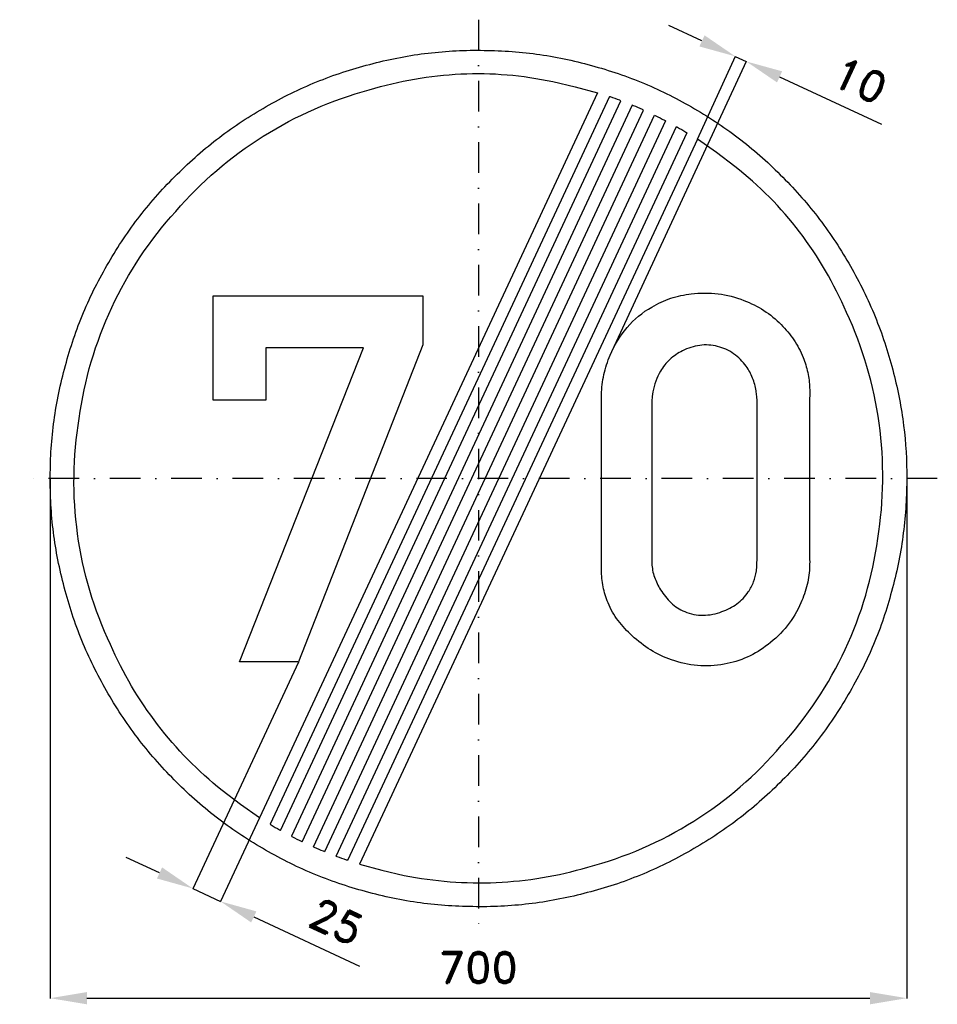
# Model space of a CAD drawing. Header units: millimetres. Extents: x -375 to 375, y -430 to 375.
import ezdxf

# ---------------------------------------------------------------- set-up
doc = ezdxf.new("R2010")
doc.units = ezdxf.units.MM
doc.header["$LTSCALE"] = 5
doc.linetypes.add('ČERCHOVANÁX2', pattern=[2, 1, -0.5, 0, -0.5])
doc.layers.add('Kóty', color=2, linetype='Continuous')
doc.layers.add('Značka', color=7, linetype='Continuous')
doc.styles.get("Standard").update_dxf_attribs({"font": 'romand.shx', "height": 25})
doc.dimstyles.get("Standard").update_dxf_attribs({"dimtxt": 25, "dimasz": 30, "dimexe": 0.18, "dimexo": 0.0625, "dimgap": 12.5, "dimtad": 1, "dimdec": 0, "dimzin": 0, "dimdsep": 46, "dimtxsty": 'Standard', "dimcen": 0.09, "dimadec": 0, "dimazin": 0, "dimtfac": 1, "dimtdec": 0, "dimtofl": 0, "dimtmove": 0, "dimatfit": 3, "dimfxl": 1, "dimtolj": 1, "dimtzin": 0, "dimarcsym": 0})

# ---------------------------------------------------------------- blocks, each defined once
blk = doc.blocks.new('*D2')
at = {"layer": 'Defpoints', "color": 0, "transparency": 16777216}
for p in [(-350.04, 0), (349.97, -3.46), (349.97, -424.82)]:
    blk.add_point(p, dxfattribs=at)
at = {"layer": 'Kóty', "color": 0, "lineweight": -2, "transparency": 16777216}
for p, q in [((-350.04, -0.06), (-350.04, -425)), ((349.97, -3.53), (349.97, -425)), ((-320.04, -424.82), (319.97, -424.82))]:
    blk.add_line(p, q, dxfattribs=at)
at = {"layer": 'Kóty', "color": 0, "transparency": 16777216}
for points in [[(-320.04, -419.82), (-320.04, -429.82), (-350.04, -424.82)], [(319.97, -419.82), (319.97, -429.82), (349.97, -424.82)]]:
    blk.add_solid(points, dxfattribs=at)
at = {"layer": 'Kóty', "color": 0, "transparency": 16777216, "insert": (-0.04, -399.82), "char_height": 25, "attachment_point": 5}
blk.add_mtext('\\A1;700', dxfattribs=at)

msp = doc.modelspace()

# ---------------------------------------------------------------- linework, layer by layer
at = {"layer": 'Kóty'}
for p, q in [((182.66, 357.66), (155.44, 370.27)), ((109.22, 104.31), (218.94, 341.05)), ((178.93, 277.24), (209.96, 345.21)), ((246.08, 328.27), (329.46, 289.62)), ((-147.19, -150.03), (-233.59, -335.3)), ((-178.96, -277.3), (-210.93, -345.87)), ((-260.7, -322.46), (-287.89, -309.78)), ((-183.67, -358.38), (-97.13, -398.73))]:
    msp.add_line(p, q, dxfattribs=at)
for points in [[(209.88, 345.04), (218.86, 340.88)], [(-233.51, -335.14), (-210.85, -345.71)]]:
    msp.add_lwpolyline(points, dxfattribs=at)
for points in [[(184.77, 362.2), (180.56, 353.12), (209.88, 345.04)], [(248.18, 332.8), (243.98, 323.73), (218.86, 340.88)], [(-258.59, -317.93), (-262.82, -326.99), (-233.51, -335.14)], [(-181.55, -353.85), (-185.78, -362.92), (-210.85, -345.71)]]:
    msp.add_solid(points, dxfattribs=at)
at = {"layer": 'Značka', "color": 6, "linetype": 'ČERCHOVANÁX2', "lineweight": 25, "ltscale": 5}
for p, q in [((0, 375), (0, -375)), ((375, 0), (-375, 0))]:
    msp.add_line(p, q, dxfattribs=at)
at = {"layer": 'Značka', "color": 5}
for points in [[(349.99, -0.03, -0.001625), (349.98, -2.32), (349.96, -4.61, -0.032168), (346.47, -50.24, -0.035723), (336.85, -95.03, -0.036665), (321.81, -138.29, -0.034753), (300.78, -178.98, -0.034041), (274.95, -216.8, -0.034446), (244.21, -250.74, -0.034566), (209.5, -280.59, -0.034423), (171, -305.4, -0.034389), (129.74, -325.25, -0.034417), (86.14, -339.26, -0.034425), (41.14, -347.75, -0.034402), (-4.59, -350, -0.034408), (-50.26, -346.56, -0.034407), (-95.02, -336.89, -0.034408), (-138.23, -321.75, -0.034412), (-178.97, -300.82, -0.034403), (-216.79, -275.01, -0.034416), (-250.72, -244.26, -0.034424), (-280.57, -209.53, -0.03441), (-305.39, -171.05, -0.034415), (-325.24, -129.78, -0.034418), (-339.24, -86.18, -0.034414), (-347.74, -41.19, -0.034417), (-349.98, 4.55, -0.034416), (-346.54, 50.21, -0.034414), (-336.87, 94.97, -0.034418), (-321.73, 138.19, -0.034421), (-300.8, 178.92, -0.034414), (-274.99, 216.75, -0.034413), (-244.24, 250.68, -0.034403), (-209.52, 280.53, -0.034421), (-171.03, 305.34, -0.034408), (-129.76, 325.19, -0.034417), (-86.17, 339.2, -0.034422), (-41.17, 347.69, -0.034424), (4.57, 349.94, -0.034419), (50.23, 346.5, -0.034406), (94.99, 336.83, -0.034428), (138.21, 321.68, -0.034446), (178.94, 300.76, -0.03443), (216.76, 274.95, -0.034407), (250.69, 244.2, -0.034402), (280.55, 209.47, -0.03449), (305.36, 170.99, -0.034412), (325.19, 129.73, -0.034076), (339.22, 86.12, -0.032791), (347.5, 43.35, -0.034266), (349.99, -0.03)], [(97.36, 315.28), (-178.96, -277.3), (-194.41, -266.39), (-209.52, -254.99, -0.060973), (-262.27, -201.2, -0.061376), (-300.78, -135.82, -0.076299), (-327.67, -45.32, -0.076249), (-326.33, 49.13, -0.076077), (-299.71, 139.78, -0.075846), (-247.43, 218.34, -0.075536), (-175.91, 279.8, -0.074223), (-89.32, 317.65, -0.061358), (-14.37, 330.61, -0.066762), (60.63, 324.35), (79.08, 320.14), (97.36, 315.28)], [(178.93, 277.24), (-97.39, -315.34), (-79.1, -320.16), (-60.66, -324.41, 0.060983), (14.46, -330.24, 0.061375), (89.3, -317.71, 0.076296), (175.9, -280.14, 0.076245), (247.4, -218.4, 0.076077), (299.73, -139.75, 0.075845), (326.31, -49.19, 0.075537), (327.41, 45.09, 0.074217), (300.76, 135.76, 0.061371), (262.5, 201.5, 0.06675), (209.5, 254.93), (194.41, 266.36), (178.93, 277.24)], [(100.5, 63.1), (100.47, 65.78, -0.005907), (100.49, 68.47, -0.049022), (102.46, 84.87, -0.049985), (107.65, 100.72, -0.079527), (121.43, 123.36, -0.08909), (141.68, 140.13, -0.059753), (157.18, 147.3, -0.051982), (173.93, 150.88, -0.062026), (195.78, 150.9, -0.064475), (216.9, 145.5, -0.055426), (233.23, 137.33, -0.055486), (247.37, 125.78, -0.051117), (257.75, 113.3, -0.054887), (265.28, 98.94, -0.04524), (269.11, 86.61, -0.045999), (270.65, 73.85, -0.012286), (270.72, 69.38, -0.004099), (270.65, 64.91), (270.65, -65.84), (270.68, -68.53, -0.006903), (270.65, -71.22, -0.051789), (268.63, -86.77, -0.049708), (263.49, -101.69, -0.066814), (252.32, -120.46, -0.065917), (236.62, -135.69, -0.061118), (219.71, -146, -0.064157), (200.81, -151.81, -0.06966), (179.05, -152.97, -0.067446), (157.81, -148.25, -0.056819), (140.67, -140.14, -0.049567), (125.56, -128.53, -0.048044), (114.13, -116.15, -0.065877), (105.87, -101.69, -0.054748), (101.89, -88.53, -0.042354), (100.49, -74.81, -0.009172), (100.44, -70.32, -0.003111), (100.49, -65.84), (100.5, 63.1)], [(141.68, 63.1), (141.68, -65.84), (141.66, -67.64, 0.009528), (141.68, -69.44, 0.07385), (143.78, -80.54, 0.059496), (148.84, -90.94, 0.070722), (157.34, -101.62, 0.094575), (168.56, -108.84, 0.108407), (183.56, -111.81, 0.087599), (198.99, -108.84, 0.078135), (211.19, -102.5, 0.088165), (220.49, -92.72, 0.061793), (224.86, -84.54, 0.061199), (227.12, -75.59, 0.02518), (227.55, -70.73, 0.008453), (227.65, -65.84), (227.65, 63.1), (227.37, 67.34, 0.01649), (226.9, 71.56, 0.058329), (224.07, 82.12, 0.064735), (218.71, 91.75, 0.088092), (208.53, 101.99, 0.097886), (195.43, 107.88, 0.099834), (180.84, 108.79, 0.08829), (166.78, 104.31, 0.074123), (156.43, 97.28, 0.075672), (148.68, 87.63, 0.052621), (144.82, 79.51, 0.046088), (142.62, 70.81), (142.08, 66.96), (141.68, 63.1)]]:
    msp.add_lwpolyline(points, format="xyb", dxfattribs=at)
for points in [[(106.94, 312.16), (-170.41, -282.63), (-169.98, -282.89), (-169.55, -283.15), (-167.82, -284.18), (-166.09, -285.19), (-164.35, -286.2), (-162.61, -287.19), (-162.17, -287.44), (-161.73, -287.69), (116.39, 308.76), (115.92, 308.93), (115.45, 309.11), (113.57, 309.81), (111.68, 310.49), (109.79, 311.17), (107.89, 311.83), (107.42, 311.99), (106.94, 312.16)], [(125.71, 305.08), (-152.93, -292.46), (-152.48, -292.69), (-152.04, -292.93), (-150.26, -293.84), (-148.48, -294.75), (-146.69, -295.64), (-144.89, -296.53), (-144.44, -296.75), (-143.99, -296.96), (134.9, 301.13), (134.45, 301.33), (133.99, 301.54), (132.16, 302.35), (130.32, 303.14), (128.48, 303.93), (126.64, 304.7), (126.18, 304.89), (125.71, 305.08)], [(152.9, 292.4), (-125.74, -305.14), (-126.2, -304.95), (-126.66, -304.76), (-128.51, -303.99), (-130.35, -303.2), (-132.18, -302.41), (-134.01, -301.6), (-134.47, -301.39), (-134.93, -301.19), (143.97, 296.9), (144.42, 296.69), (144.87, 296.47), (146.66, 295.58), (148.45, 294.69), (150.24, 293.78), (152.01, 292.87), (152.46, 292.63), (152.9, 292.4)], [(170.39, 282.57), (-106.97, -312.22), (-107.44, -312.05), (-107.92, -311.89), (-109.81, -311.23), (-111.71, -310.55), (-113.59, -309.87), (-115.48, -309.17), (-115.95, -308.99), (-116.42, -308.82), (161.71, 287.63), (162.15, 287.38), (162.58, 287.13), (164.33, 286.14), (166.07, 285.13), (167.8, 284.12), (169.52, 283.09), (169.96, 282.83), (170.39, 282.57)], [(-195.23, -149.97), (-93.92, 106.91), (-173.82, 106.91), (-173.82, 63.97), (-216.92, 63.97), (-216.92, 149.34), (-45.39, 149.34), (-45.39, 109.28), (-147.17, -149.97), (-195.23, -149.97)]]:
    msp.add_lwpolyline(points, dxfattribs=at)

# ---------------------------------------------------------------- texts
at = {"layer": 'Kóty', "char_height": 25, "attachment_point": 5}
for s, insert, rotation in [('\\A1;10', (311.89, 325.32), 335.13334), ('\\A1;25', (-116.24, -362.24), 335.00021)]:
    msp.add_mtext(s, dxfattribs=dict(at, insert=insert, rotation=rotation))

# ---------------------------------------------------------------- dimensions: what is measured, and where the dimension line sits
at = {"layer": 'Kóty'}
dim = msp.add_linear_dim(base=(349.97, -424.82), p1=(-350.04, 0), p2=(349.97, -3.46), dimstyle='Standard', dxfattribs=at)
dim.commit()
dim.dimension.update_dxf_attribs({"geometry": '*D2', "text_midpoint": (-0.04, -399.82)})

doc.saveas('drawing.dxf')
